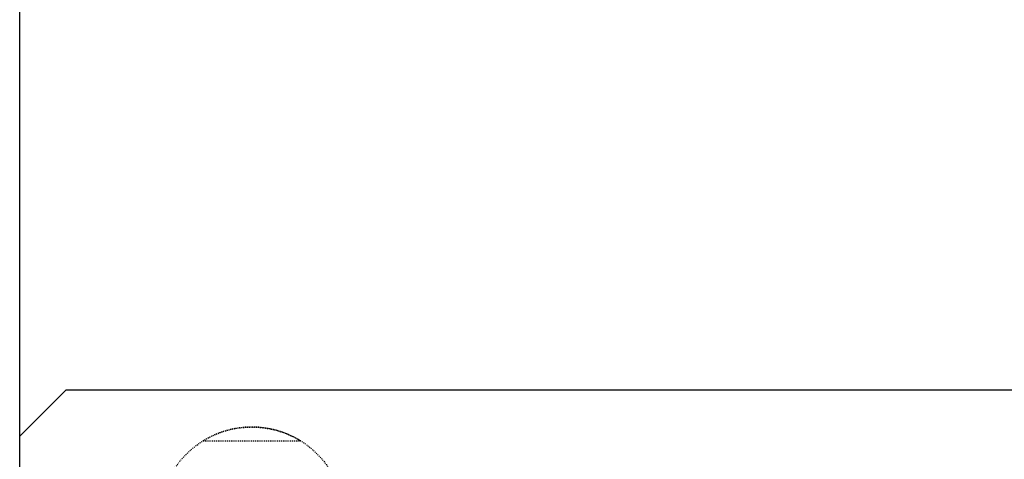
# Model space of a CAD drawing. Header units: millimetres. Extents: x -24622 to 2009, y -1603 to 2074.
# Tile 194 of 256: x 342 to 448, y 1557 to 1605. Entities that reach past the tile are written whole.
import ezdxf

# ---------------------------------------------------------------- set-up
doc = ezdxf.new("R2010")
doc.units = ezdxf.units.MM
doc.linetypes.add('HIDDEN', pattern=[0.2, 0.1, -0.1])
doc.layers.add('02___PRT_ALL_AXES', color=7, linetype='Continuous')
doc.layers.add('DEFAULT_2', color=8, linetype='HIDDEN')

msp = doc.modelspace()

# ---------------------------------------------------------------- linework, layer by layer
at = {"color": 7, "linetype": 'Continuous'}
for p, q in [((342.144, 1523.694), (342.144, 1912.694)), ((342.144, 1559.694), (347.144, 1564.694)), ((347.144, 1564.694), (487.144, 1564.694))]:
    msp.add_line(p, q, dxfattribs=at)
at = {"layer": '02___PRT_ALL_AXES', "color": 8, "linetype": 'HIDDEN'}
msp.add_circle((367.144, 1550.694), 10, dxfattribs=at)
at = {"layer": 'DEFAULT_2', "color": 8, "linetype": 'HIDDEN'}
msp.add_line((361.876, 1559.194), (372.412, 1559.194), dxfattribs=at)
msp.add_arc((367.144, 1550.694), 10, 58.21167, 121.78833, dxfattribs=at)

doc.saveas('drawing.dxf')
